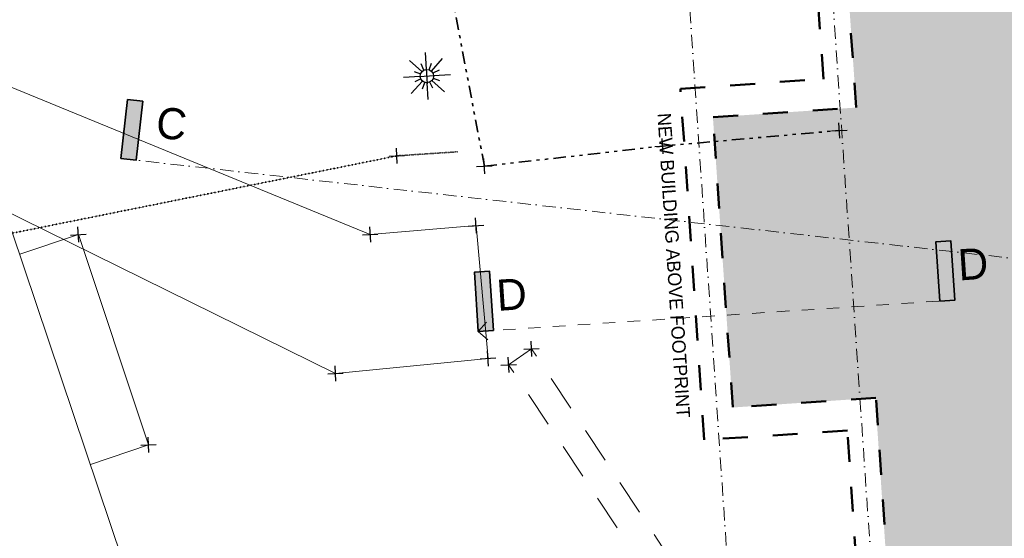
# Model space of a CAD drawing. Header units: millimetres. Extents: x -738537 to 1850049, y -250217 to 604013.
# Tile 12 of 204: x -640631 to -629576, y 84195 to 90024. Entities that reach past the tile are written whole.
import ezdxf

# ---------------------------------------------------------------- set-up
doc = ezdxf.new("R2010")
doc.units = ezdxf.units.MM
doc.header["$MEASUREMENT"] = 0
doc.set_wipeout_variables(frame=1)
for name, pattern in [('Dashed', [280, 140, -140]), ('DOT', [0.25, 0, -0.25]), ('Dot & Dashed', [280, 150, -60, 0, -70]), ('Long Dashed', [700, 400, -300]), ('Triple Dashed', [390, 140, -60, 35, -60, 35, -60]), ('Wipeout_Contour', [1000, 0, -1000])]:
    doc.linetypes.add(name, pattern=pattern)
for name, color, linetype, lineweight in [('0_Pen_No__170', 9, 'Continuous', 0), ('A_SURVEY_Pen_No__1', 214, 'Continuous', 35), ('A_SURVEY_Pen_No__161', 1, 'Continuous', 5), ('A_SURVEY_Pen_No__6', 7, 'Continuous', 5), ('BUILDING_Pen_No__1', 214, 'Continuous', 35), ('BUILDING_Pen_No__128', 9, 'Continuous', 0), ('BUILDING_Pen_No__2', 1, 'Continuous', 25), ('C-GRID _Pen_No__5', 4, 'Continuous', 5), ('SEWER LINE_Pen_No__1', 214, 'Continuous', 35), ('SEWER LINE_Pen_No__3', 30, 'Continuous', 15), ('SEWER LINE_Pen_No__5', 4, 'Continuous', 5), ('SPLITPOLE FENCE_Pen_No__2', 1, 'Continuous', 25), ('TOPO_Pen_No__15', 7, 'Continuous', 20)]:
    doc.layers.add(name, color=color, linetype=linetype, lineweight=lineweight)
for name, color, linetype, lineweight, true_color in [('0_Pen_No__171', 7, 'Continuous', 0, 0xdadada), ('0_Pen_No__28', 7, 'Continuous', 50, 0xff9390), ('ROAD_Pen_No__7', 7, 'Continuous', 5, 0x9f07ff)]:
    doc.layers.add(name, color=color, linetype=linetype, lineweight=lineweight, true_color=true_color)
doc.styles.add('GENERATED_STYLE_1', font='GOTHIC.TTF')

# ---------------------------------------------------------------- blocks, each defined once
blk = doc.blocks.new('Fill_2', base_point=(0, 0))
at = {"color": 254, "linetype": 'Wipeout_Contour', "lineweight": 0, "ltscale": 14005644.7295551}
blk.add_wipeout([(-629510, 81187), (-636562, 79782), (-636490, 79417), (-629462, 80817), (-620503, 81356), (-620540, 82044), (-601137, 81925), (-601127, 81470), (-590152, 81021), (-590022, 81720), (-589770, 81683), (-588537, 88326), (-581323, 84127), (-581891, 80218), (-581482, 80187), (-580849, 84486), (-589699, 89558), (-590288, 81899), (-594389, 82642), (-600414, 82313), (-600427, 82956), (-621104, 82548), (-621076, 81701)], dxfattribs=at)
blk = doc.blocks.new('Line_6', base_point=(-635482, 86520))
at = {"layer": 'SEWER LINE_Pen_No__3', "color": 30, "linetype": 'Dashed', "lineweight": 15}
blk.add_line((-635482, 86520), (-630131, 86873), dxfattribs=at)
at = {"layer": 'SEWER LINE_Pen_No__5', "color": 4, "linetype": 'Continuous', "lineweight": 5}
for q in [(-635389, 86626), (-635376, 86427)]:
    blk.add_line((-635482, 86520), q, dxfattribs=at)

msp = doc.modelspace()

# ---------------------------------------------------------------- hatches: boundary and pattern name
at = {"layer": 'A_SURVEY_Pen_No__1', "linetype": 'Continuous', "lineweight": 35}
msp.add_hatch(color=214, dxfattribs=at).paths.add_polyline_path([(-639494.3, 88463.8), (-639420, 89126.8), (-639250.4, 89107.8), (-639324.7, 88444.8)])

# ---------------------------------------------------------------- linework, layer by layer
at = {"layer": 'A_SURVEY_Pen_No__1', "color": 214, "linetype": 'Continuous', "lineweight": 35, "flags": 128}
msp.add_lwpolyline([(-639494.3, 88463.8), (-639420, 89126.8), (-639250.4, 89107.8), (-639324.7, 88444.8)], close=True, dxfattribs=at)
at = {"layer": 'ROAD_Pen_No__7', "color": 18, "linetype": 'Continuous', "lineweight": 5, "true_color": 0x000000}
for p, q in [((-636695.6, 87610.1), (-641334, 89515.3)), ((-637086, 86048.2), (-641041.9, 87998.5)), ((-638780.6, 81878.6), (-640718.2, 87646.4))]:
    msp.add_line(p, q, dxfattribs=at)
at = {"layer": 'SPLITPOLE FENCE_Pen_No__2', "color": 1, "linetype": 'Continuous', "lineweight": 25}
for p, q in [((-639967.9, 87522.1), (-639977.8, 87695.7)), ((-636690.6, 87523.3), (-636700.5, 87696.9)), ((-640059.7, 87603.9), (-639886.1, 87613.9)), ((-637081, 85961.4), (-637091, 86135.1)), ((-637172.8, 86043.3), (-636999.2, 86053.2)), ((-639272.4, 85241), (-639098.8, 85251)), ((-639180.7, 85159.2), (-639190.6, 85332.8))]:
    msp.add_line(p, q, dxfattribs=at)
at = {"layer": 'TOPO_Pen_No__15', "color": 7, "linetype": 'Continuous', "lineweight": 20}
for p, q in [((-639972.9, 87608.9), (-640631.3, 87387.7)), ((-639185.6, 85246), (-639972.9, 87608.9)), ((-639185.6, 85246), (-639838.2, 85026.8))]:
    msp.add_line(p, q, dxfattribs=at)

# ---------------------------------------------------------------- block references
at = {"layer": '0_Pen_No__170', "color": 9, "linetype": 'Continuous', "lineweight": 0}
msp.add_blockref('Fill_2', (0, 0), dxfattribs=at)

# ---------------------------------------------------------------- texts
at = {"layer": 'A_SURVEY_Pen_No__6', "color": 7, "linetype": 'Continuous', "lineweight": 5, "insert": (-638926.7, 88853.4), "char_height": 350, "attachment_point": 5, "rotation": 353.60664, "style": 'GENERATED_STYLE_1'}
msp.add_mtext('\\A1;{\\pqc;\\fCentury Gothic|b0|i0|c0|p34;C}', dxfattribs=at)

# ---------------------------------------------------------------- next in the draw order: hatches: boundary and pattern name
at = {"layer": '0_Pen_No__171', "linetype": 'Continuous', "lineweight": 0, "true_color": 0xdadada}
h = msp.add_hatch(dxfattribs=at)
h.set_pattern_fill('EARTH', color=254, style=0, pattern_type=2)
h.set_pattern_definition([(45, (0, 0), (-275.77163, 275.77163), []), (45, (-91.9, 91.9), (-551.5433, 551.5433), []), (45, (-183.85, 183.85), (-551.5433, 551.5433), []), (135, (-275.77, 275.77), (91.923878, 91.923878), [389.99999, -389.99999])])
h.paths.add_polyline_path([(-631238.6, 89036.3), (-631416.2, 91643.8), (-617835.3, 92530.2), (-617753.3, 93259.2), (-588579.2, 89990.2), (-588759.4, 89019.1), (-590040.8, 82079.1), (-593210.4, 82111.5), (-600415.6, 82185.1), (-600427.4, 82955.9), (-621103.7, 82547.9), (-621076.1, 81700.6), (-629509.8, 81186.9), (-630697.2, 80950.3), (-631025.7, 85774.3), (-632625.9, 85665.4), (-632847.9, 88926.8)])
at = {"layer": 'A_SURVEY_Pen_No__1', "linetype": 'Continuous', "lineweight": 35}
for points in [[(-630301.5, 86861.4), (-630345.4, 87527.1), (-630175.1, 87538.3), (-630131.2, 86872.7)], [(-635482.1, 86519.7), (-635526, 87185.4), (-635355.7, 87196.7), (-635311.8, 86531)]]:
    msp.add_hatch(color=214, dxfattribs=at).paths.add_polyline_path(points)

# ---------------------------------------------------------------- next in the draw order: linework, layer by layer
at = {"layer": '0_Pen_No__28', "color": 21, "linetype": 'Dashed', "lineweight": 50, "ltscale": 2, "true_color": 0xff9390}
for points in [[(-588172.2, 90291.8), (-588245.1, 89899.5), (-589695.7, 82082.6), (-589699.3, 81730.6), (-619887.8, 82039.1), (-619836.2, 81394.8), (-631020.6, 80584.2), (-631338.3, 85407.6), (-632947.2, 85301.4), (-633212.6, 89247.7), (-631607.2, 89357), (-631791.9, 91965.1), (-618146.2, 92850.5), (-618057.7, 93640.4)], [(-588579.2, 89990.2), (-588584.3, 89962.5), (-590040.4, 82116.1), (-590040.8, 82079.1), (-620261.9, 82387.9), (-620211, 81753.3), (-630700.5, 80998.2), (-631017.5, 85774.5), (-632626.1, 85668.4), (-632845.3, 88926.9), (-631238.6, 89036.3), (-631423.2, 91643.3), (-617835.5, 92525), (-617753.2, 93259.2)]]:
    msp.add_lwpolyline(points, close=True, dxfattribs=at)
at = {"layer": 'A_SURVEY_Pen_No__1', "color": 214, "linetype": 'Continuous', "lineweight": 35, "flags": 128}
for points in [[(-630301.5, 86861.4), (-630345.4, 87527.1), (-630175.1, 87538.3), (-630131.2, 86872.7)], [(-635482.1, 86519.7), (-635526, 87185.4), (-635355.7, 87196.7), (-635311.8, 86531)]]:
    msp.add_lwpolyline(points, close=True, dxfattribs=at)
at = {"layer": 'BUILDING_Pen_No__1', "color": 214, "linetype": 'Triple Dashed', "lineweight": 35}
for p, q in [((-635414.3, 88377.5), (-635903.3, 90953.8)), ((-633412.3, 88603.7), (-631428.1, 88778.8)), ((-635414.3, 88377.5), (-633412.3, 88603.7))]:
    msp.add_line(p, q, dxfattribs=at)
at = {"layer": 'BUILDING_Pen_No__128', "color": 9, "linetype": 'Long Dashed', "lineweight": 0}
for p, q in [((-634885.2, 86325.4), (-635141.4, 86145.5)), ((-632132.4, 82151.8), (-634885.2, 86325.4)), ((-632371, 81980.9), (-635141.4, 86145.5))]:
    msp.add_line(p, q, dxfattribs=at)
at = {"layer": 'BUILDING_Pen_No__2', "color": 1, "linetype": 'Continuous', "lineweight": 25}
for p, q in [((-636256.5, 89566.2), (-636115.3, 89440.4)), ((-636063.7, 89465.4), (-636074.4, 89654)), ((-636009.2, 89446.5), (-635883.4, 89587.8)), ((-636202.2, 89440.2), (-636130.2, 89415.1)), ((-636092, 89458), (-636125.3, 89526.9)), ((-636034.5, 89461.3), (-636008.9, 89534.5)), ((-635922.9, 89456.3), (-635991.6, 89423.1)), ((-636134.3, 89386), (-636323.1, 89375.2)), ((-636234.9, 89193.1), (-636109.2, 89334.2)), ((-636126.9, 89357.6), (-636195.3, 89324.5)), ((-636003.1, 89340.3), (-635862, 89214.4)), ((-635988.2, 89365.6), (-635916.3, 89340.5)), ((-635795.4, 89405.4), (-635984.2, 89394.6)), ((-636109.1, 89247.4), (-636084, 89319.4)), ((-636044.1, 89126.5), (-636054.9, 89315.3)), ((-635993.5, 89254), (-636026.6, 89322.6))]:
    msp.add_line(p, q, dxfattribs=at)
msp.add_circle((-636059.2, 89390.3), 75.2, dxfattribs=at)
at = {"layer": 'C-GRID _Pen_No__5', "color": 4, "linetype": 'Dot & Dashed', "lineweight": 5}
for p, q in [((-631881.8, 95827.4), (-630645.4, 77667)), ((-633488, 95722.3), (-632251.5, 77561.9)), ((-639494.3, 88463.8), (-579284.6, 81717.3))]:
    msp.add_line(p, q, dxfattribs=at)
at = {"layer": 'ROAD_Pen_No__7', "color": 18, "linetype": 'Continuous', "lineweight": 5, "true_color": 0x000000}
for p, q in [((-635507.4, 87710.1), (-636695.6, 87610.1)), ((-635372.9, 86217.4), (-635507.4, 87710.1)), ((-635372.9, 86217.4), (-637086, 86048.2))]:
    msp.add_line(p, q, dxfattribs=at)
at = {"layer": 'SEWER LINE_Pen_No__1', "color": 214, "linetype": 'DOT', "lineweight": 35}
for q in [(-650659.8, 85622.3), (-635715.5, 88539.2)]:
    msp.add_line((-636397.6, 88493.6), q, dxfattribs=at)
at = {"layer": 'SPLITPOLE FENCE_Pen_No__2', "color": 1, "linetype": 'Continuous', "lineweight": 25}
for p, q in [((-636054.3, 89303.5), (-636064.2, 89477.2)), ((-636146, 89385.4), (-635972.4, 89395.3)), ((-631514.9, 88773.8), (-631341.3, 88783.7)), ((-631423.1, 88692), (-631433.1, 88865.6)), ((-633407.3, 88516.9), (-633417.3, 88690.5)), ((-636392.6, 88406.7), (-636402.5, 88580.4)), ((-633499.1, 88598.8), (-633325.5, 88608.7)), ((-636484.4, 88488.6), (-636310.7, 88498.5)), ((-635409.4, 88290.7), (-635419.3, 88464.3)), ((-635501.1, 88372.6), (-635327.5, 88382.5)), ((-635502.4, 87623.3), (-635512.3, 87796.9)), ((-635594.2, 87705.2), (-635420.5, 87715.1)), ((-636782.4, 87605.1), (-636608.8, 87615.1)), ((-634880.3, 86238.6), (-634890.2, 86412.2)), ((-635367.9, 86130.5), (-635377.8, 86304.2)), ((-635136.4, 86058.7), (-635146.4, 86232.3)), ((-634972.1, 86320.4), (-634798.4, 86330.4)), ((-635459.7, 86212.4), (-635286.1, 86222.3)), ((-635228.2, 86140.5), (-635054.6, 86150.4))]:
    msp.add_line(p, q, dxfattribs=at)

# ---------------------------------------------------------------- next in the draw order: block references
at = {"layer": 'C-GRID _Pen_No__5', "color": 4, "linetype": 'Dot & Dashed', "lineweight": 5}
msp.add_blockref('Line_6', (-635482.1, 86519.7), dxfattribs=at)

# ---------------------------------------------------------------- next in the draw order: texts
at = {"layer": 'A_SURVEY_Pen_No__161', "color": 1, "linetype": 'Continuous', "lineweight": 5, "insert": (-633288.2, 87261.9), "char_height": 150, "attachment_point": 5, "rotation": 273.64627, "style": 'GENERATED_STYLE_1'}
msp.add_mtext('\\A1;{\\pqc;\\fCentury Gothic|b0|i0|c0|p34;NEW\\fCentury Gothic|b0|i0|c0|p34; BUILDING ABOVE FOOTPRINT}', dxfattribs=at)
at = {"layer": 'A_SURVEY_Pen_No__6', "color": 7, "linetype": 'Continuous', "lineweight": 5, "char_height": 350, "attachment_point": 5, "rotation": 3.77337, "style": 'GENERATED_STYLE_1'}
for insert in [(-629927.4, 87278.3), (-635108.1, 86936.6)]:
    msp.add_mtext('\\A1;{\\pqc;\\fCentury Gothic|b0|i0|c0|p34;D}', dxfattribs=dict(at, insert=insert))

doc.saveas('drawing.dxf')
